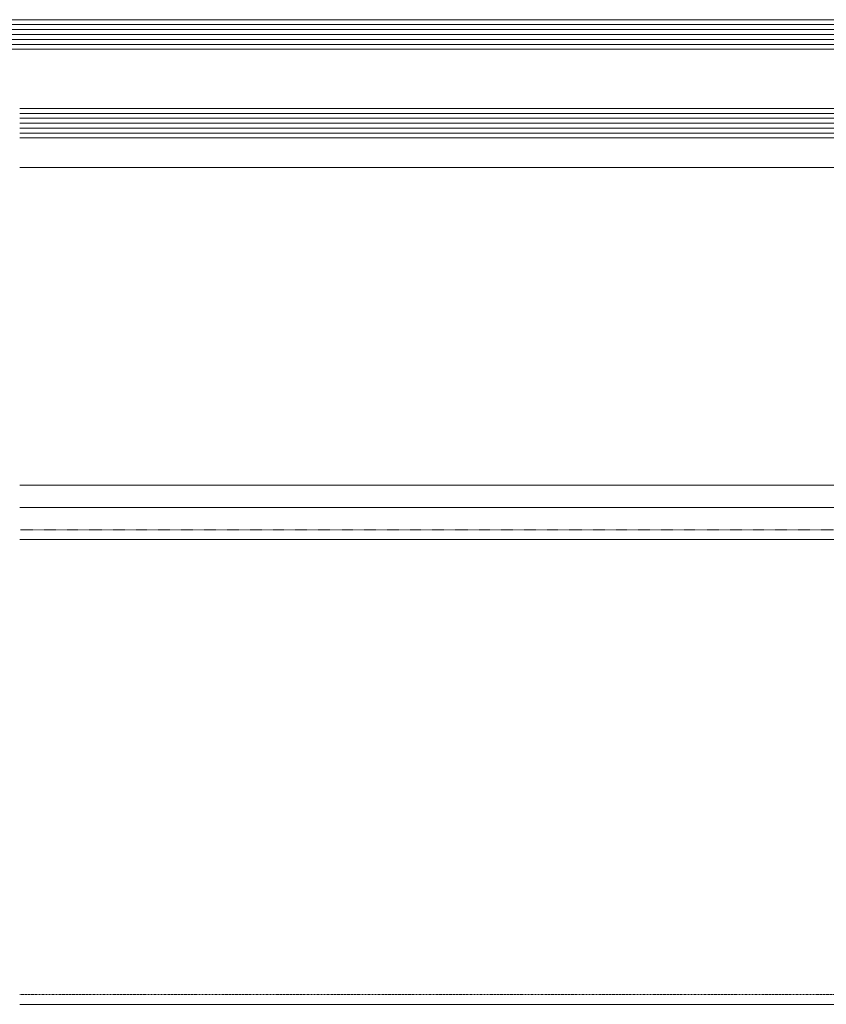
# Model space of a CAD drawing. Header units: millimetres. Extents: x -158258 to 126254, y -16359 to 60195.
# Tile 125 of 173: x -140064 to -139900, y 20779 to 20979. Entities that reach past the tile are written whole.
import ezdxf

# ---------------------------------------------------------------- set-up
doc = ezdxf.new("R2010")
doc.units = ezdxf.units.MM
doc.header["$LTSCALE"] = 0.1
doc.header["$MEASUREMENT"] = 0
doc.linetypes.add('HIDDEN', pattern=[0.375, 0.25, -0.125])
doc.layers.add('3_Hatch', color=8, linetype='Continuous', lineweight=0)
doc.layers.add('4. Glass', color=140, linetype='Continuous', lineweight=15)

# ---------------------------------------------------------------- blocks, each defined once
blk = doc.blocks.new('*U1022')
at = {"layer": '3_Hatch'}
for p, q in [((29.99, 199.78), (1150, 199.78)), ((28.4, 105.47), (1150, 105.47)), ((30.03, 98.97), (1150, 98.97)), ((29.51, 94.41), (1150, 94.41)), ((29.56, 30.01), (1150, 30.01))]:
    blk.add_line(p, q, dxfattribs=at)
at = {"layer": '3_Hatch', "linetype": 'HIDDEN', "ltscale": 5}
blk.add_line((29.99, 197.78), (1150, 197.78), dxfattribs=at)
at = {"layer": '3_Hatch', "linetype": 'HIDDEN'}
blk.add_line((30.03, 103.48), (1150, 103.48), dxfattribs=at)
at = {"layer": '3_Hatch', "color": 203}
for p, q in [((1150, 23, 0), (7.48, 23)), ((1150, 22, 0), (7.48, 22)), ((1150, 21, 0), (7.48, 21)), ((1150, 20, 0), (7.48, 20)), ((1150, 19, 0), (7.48, 19)), ((1150, 5, 0), (7.48, 5)), ((1150, 4, 0), (7.48, 4)), ((1150, 3, 0), (7.48, 3)), ((1150, 2, 0), (7.48, 2)), ((1150, 1, 0), (7.48, 1))]:
    blk.add_line(p, q, dxfattribs=at)
at = {"layer": '4. Glass'}
for points in [[(1150, 18), (8.48, 18), (7.48, 19), (7.48, 23), (8.48, 24), (1150, 24)], [(1150, 0), (8.48, 0)]]:
    blk.add_lwpolyline(points, dxfattribs=at)
at = {"layer": '4. Glass', "elevation": 0}
blk.add_lwpolyline([(8.48, 0), (7.48, 1), (7.48, 5), (8.48, 6), (1150, 6)], dxfattribs=at)
blk = doc.blocks.new('*U1021')
at = {"layer": '3_Hatch', "color": 203}
for p, q in [((-100, 5, 0), (-7.48, 5)), ((-100, 4, 0), (-7.48, 4)), ((-100, 3, 0), (-7.48, 3)), ((-100, 2, 0), (-7.48, 2)), ((-100, 1, 0), (-7.48, 1))]:
    blk.add_line(p, q, dxfattribs=at)
at = {"layer": '4. Glass'}
blk.add_lwpolyline([(-100, 0), (-8.48, 0), (-7.48, 1), (-7.48, 5), (-8.48, 6), (-100, 6)], dxfattribs=at)

msp = doc.modelspace()

# ---------------------------------------------------------------- block references
at = {"layer": '3_Hatch', "transparency": 33554687, "rotation": 179.9999999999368}
for name, p in [('*U1021', (-140163.95, 20978.95)), ('*U1022', (-138913.95, 20978.95))]:
    msp.add_blockref(name, p, dxfattribs=at)

doc.saveas('drawing.dxf')
